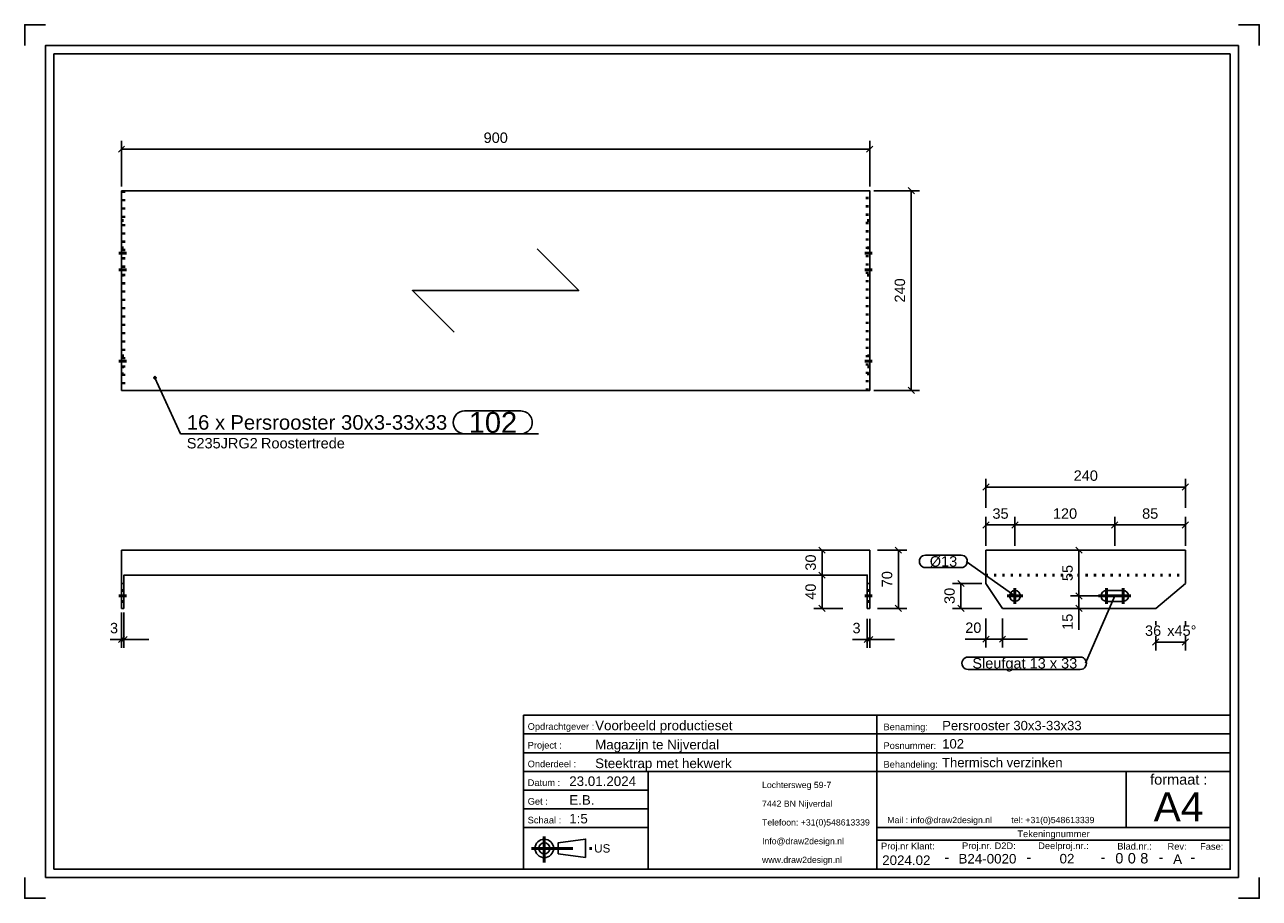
# Model space of a CAD drawing. Header units: millimetres. Extents: x -159 to 138, y -189 to 21.
import ezdxf
from ezdxf.enums import TextEntityAlignment as Align

# ---------------------------------------------------------------- set-up
doc = ezdxf.new("R2010")
doc.units = ezdxf.units.MM
doc.linetypes.add('DOT', pattern=[2, 0.5, -1.5])
doc.linetypes.add('STRICHPUNKT2', pattern=[18.5, 10, -4, 0.5, -4])
doc.layers.get('0').update_dxf_attribs({"linetype": 'CONTINUOUS'})
for name, color, linetype in [('DIM49', 4, 'CONTINUOUS'), ('TXT_ALL', 7, 'CONTINUOUS'), ('TXT_DIM49', 2, 'CONTINUOUS'), ('TXT_YELLOW', 2, 'CONTINUOUS')]:
    doc.layers.add(name, color=color, linetype=linetype)
doc.layers.add('LE_ALL', color=7, linetype='CONTINUOUS', lineweight=50)
doc.styles.add('ARIAL', font='arial.ttf')

# ---------------------------------------------------------------- blocks, each defined once
blk = doc.blocks.new('TFIELD_00005', base_point=(18.41, -179.51))
at = {"layer": 'TXT_YELLOW', "style": 'ARIAL'}
for s, p in [('Lochtersweg 59-7', (18.41, -161.51)), ('7442 BN Nijverdal', (18.41, -166.01)), ('Telefoon: +31(0)548613339', (18.41, -170.51)), ('Info@draw2design.nl', (18.41, -175.01)), ('www.draw2design.nl', (18.41, -179.51))]:
    blk.add_text(s, height=1.5, dxfattribs=at).set_placement(p, align=Align.MIDDLE_LEFT)
blk = doc.blocks.new('FLEX_00004', base_point=(31.22, -181.76))
blk.add_blockref('TFIELD_00005', (18.41, -179.51))
blk = doc.blocks.new('D2D_00003', base_point=(-8.72, -179.9))
blk.add_blockref('FLEX_00004', (31.22, -181.76))
blk = doc.blocks.new('TFIELD_00007', base_point=(112.62, -166.76))
at = {"layer": 'TXT_YELLOW', "style": 'ARIAL'}
blk.add_text('A4', height=7, dxfattribs=at).set_placement((112.62, -166.76), align=Align.MIDDLE_LEFT)
blk = doc.blocks.new('FLEX_00006', base_point=(118.53, -171.76))
blk.add_blockref('TFIELD_00007', (112.62, -166.76))
blk = doc.blocks.new('TFIELD_00010', base_point=(48.54, -169.94))
at = {"layer": 'TXT_YELLOW', "style": 'ARIAL'}
blk.add_text('Mail : info@draw2design.nl        tel: +31(0)548613339', height=1.5, dxfattribs=at).set_placement((48.54, -169.94), align=Align.MIDDLE_LEFT)
blk = doc.blocks.new('FLEX_00009', base_point=(48.54, -171.19))
blk.add_blockref('TFIELD_00010', (48.54, -169.94))
blk = doc.blocks.new('DRAW2DESIGNLOGO_00008', base_point=(48.46, -168.27))
blk.add_blockref('FLEX_00009', (48.54, -171.19))
blk = doc.blocks.new('TFIELD_00014', base_point=(-21.97, -176.76))
at = {"layer": 'TXT_YELLOW', "style": 'ARIAL'}
blk.add_text('US', height=2, dxfattribs=at).set_placement((-21.97, -176.76), align=Align.MIDDLE_LEFT)
blk = doc.blocks.new('FLEX_00013', base_point=(-21.97, -176.76))
blk.add_blockref('TFIELD_00014', (-21.97, -176.76))
blk = doc.blocks.new('US_00012', base_point=(-32.63, -176.76))
blk.add_line((-30.61, -178.09), (-24.05, -178.98))
blk.add_lwpolyline([(-30.61, -178.09), (-30.61, -175.42), (-24.05, -174.54), (-24.05, -178.98)])
for radius in [2.22, 1.33]:
    blk.add_circle((-33.97, -176.76), radius)
at = {"layer": 'LE_ALL', "color": 1, "linetype": 'STRICHPUNKT2'}
for p, q in [((-33.97, -173.94), (-33.97, -180.16)), ((-37.07, -176.76), (-22.2, -176.76))]:
    blk.add_line(p, q, dxfattribs=at)
blk.add_blockref('FLEX_00013', (-21.97, -176.76))
blk = doc.blocks.new('SCHRIFE_00016', base_point=(-27.97, -161.76))
for p, q in [((-38.97, -144.76), (46.03, -144.76)), ((46.03, -144.76), (131.03, -144.76)), ((46.03, -181.76), (46.03, -144.76)), ((131.03, -144.76), (131.03, -181.76)), ((-38.97, -149.26), (46.03, -149.26)), ((46.03, -149.26), (131.03, -149.26)), ((-38.97, -153.76), (46.03, -153.76)), ((46.03, -153.76), (131.03, -153.76)), ((-38.97, -158.26), (131.03, -158.26)), ((-8.97, -158.26), (-8.97, -181.76)), ((106.03, -158.26), (106.03, -171.76)), ((-8.97, -162.76), (-38.97, -162.76)), ((-8.97, -167.26), (-38.97, -167.26)), ((-8.97, -171.76), (-38.97, -171.76)), ((131.03, -171.76), (46.03, -171.76)), ((131.03, -174.76), (46.03, -174.76))]:
    blk.add_line(p, q)
blk.add_lwpolyline([(131.03, -181.76), (-38.97, -181.76), (-38.97, -144.76)])
at = {"layer": 'TXT_YELLOW', "style": 'ARIAL'}
for s, height, p in [('Voorbeeld productieset', 2.3, (-21.74, -148.36)), ('Persrooster 30x3-33x33', 2.25, (61.75, -148.36)), ('Magazijn te Nijverdal', 2.3, (-21.74, -152.96)), ('102', 2.25, (61.75, -152.75)), ('Steektrap met hekwerk', 2.3, (-21.74, -157.46)), ('Thermisch verzinken', 2.25, (61.71, -157.25)), ('23.01.2024', 2.3, (-27.97, -161.76)), ('E.B.', 2.3, (-27.97, -166.26)), ('1:5', 2.3, (-27.97, -170.76))]:
    blk.add_text(s, height=height, dxfattribs=at).set_placement(p)
for s, height, p in [('B24-0020', 2.3, (72.63, -180.4)), ('02', 2.3, (91.77, -180.38)), ('A', 2.3, (118.38, -180.49)), ('2024.02', 2.3, (53.12, -180.76)), ('-', 2.5, (62.86, -180.1)), ('-', 2.5, (82.6, -180.1)), ('-', 2.5, (100.43, -180.1)), ('-', 2.5, (114.37, -180.1)), ('-', 2.5, (122.03, -180.1))]:
    blk.add_text(s, height=height, dxfattribs=at).set_placement(p, align=Align.CENTER)
blk = doc.blocks.new('TFIELD_00020', base_point=(109.39, -179.13))
at = {"layer": 'TXT_ALL', "style": 'ARIAL'}
blk.add_text('8', height=2.5, dxfattribs=at).set_placement((109.39, -179.13), align=Align.MIDDLE_LEFT)
blk = doc.blocks.new('8_00019')
blk.add_blockref('TFIELD_00020', (109.39, -179.13))
blk = doc.blocks.new('TELLER1_00018')
blk.add_blockref('8_00019', (0, 0))
blk = doc.blocks.new('TFIELD_00023', base_point=(106.39, -179.13))
at = {"layer": 'TXT_ALL', "style": 'ARIAL'}
blk.add_text('0', height=2.5, dxfattribs=at).set_placement((106.39, -179.13), align=Align.MIDDLE_LEFT)
blk = doc.blocks.new('0_00022')
blk.add_blockref('TFIELD_00023', (106.39, -179.13))
blk = doc.blocks.new('TELLER2_00021')
blk.add_blockref('0_00022', (0, 0))
blk = doc.blocks.new('TFIELD_00026', base_point=(103.39, -179.13))
at = {"layer": 'TXT_ALL', "style": 'ARIAL'}
blk.add_text('0', height=2.5, dxfattribs=at).set_placement((103.39, -179.13), align=Align.MIDDLE_LEFT)
blk = doc.blocks.new('0_00025')
blk.add_blockref('TFIELD_00026', (103.39, -179.13))
blk = doc.blocks.new('TELLER3_00024')
blk.add_blockref('0_00025', (0, 0))
blk = doc.blocks.new('NL_00027', base_point=(-37.97, -148.26))
at = {"layer": 'TXT_ALL', "color": 1, "style": 'ARIAL'}
blk.add_text('Tekeningnummer', height=1.6, dxfattribs=at).set_placement((88.53, -173.26), align=Align.MIDDLE_CENTER)
at = {"layer": 'TXT_YELLOW', "style": 'ARIAL'}
for s, p in [('Opdrachtgever :', (-37.97, -148.26)), ('Benaming:', (47.63, -148.36)), ('Project :', (-37.97, -152.76)), ('Posnummer:', (47.63, -152.86)), ('Onderdeel :', (-37.97, -157.26)), ('Behandeling:', (47.63, -157.36)), ('Datum :', (-37.97, -161.76)), ('Get :', (-37.97, -166.26)), ('Schaal :', (-37.97, -170.76)), ('Deelproj.nr.:', (84.84, -176.93)), ('Proj.nr Klant:', (47.03, -177)), ('Proj.nr. D2D:', (66.52, -176.93)), ('Blad.nr.:', (103.87, -177.04)), ('Rev:', (115.95, -177.09)), ('Fase:', (123.79, -177.09))]:
    blk.add_text(s, height=1.6, dxfattribs=at).set_placement(p)
blk.add_text('formaat :', height=2.5, dxfattribs=at).set_placement((118.66, -161.44), align=Align.CENTER)
blk = doc.blocks.new('SCHRIFE_00015')
for name, p in [('SCHRIFE_00016', (-27.97, -161.76)), ('NL_00027', (-37.97, -148.26)), ('TELLER3_00024', (0, 0)), ('TELLER2_00021', (0, 0)), ('TELLER1_00018', (0, 0))]:
    blk.add_blockref(name, p)
blk = doc.blocks.new('DINA4Q_00002', base_point=(131.03, 14.24))
for p, q in [((133.03, 16.24), (133.03, -183.76)), ((-151.97, -181.76), (-151.97, 14.24)), ((-151.97, 14.24), (131.03, 14.24)), ((-153.97, -183.76), (133.03, -183.76))]:
    blk.add_line(p, q)
for points in [[(-158.97, 16.24), (-158.97, 21.24), (-153.97, 21.24)], [(133.03, 21.24), (138.03, 21.24), (138.03, 16.24)], [(-153.97, -183.76), (-153.97, 16.24), (133.03, 16.24)], [(131.03, 14.24), (131.03, -181.76), (-151.97, -181.76)], [(-158.97, -183.76), (-158.97, -188.76), (-153.97, -188.76)], [(133.03, -188.76), (138.03, -188.76), (138.03, -183.76)]]:
    blk.add_lwpolyline(points)
for name, p in [('SCHRIFE_00015', (0, 0)), ('D2D_00003', (-8.72, -179.9)), ('FLEX_00006', (118.53, -171.76)), ('DRAW2DESIGNLOGO_00008', (48.46, -168.27)), ('US_00012', (-32.63, -176.76))]:
    blk.add_blockref(name, p)
blk = doc.blocks.new('_ZBL0020_00001')
blk.add_blockref('DINA4Q_00002', (131.03, 14.24))
blk = doc.blocks.new('_D1', base_point=(-48.57, -7.17))
at = {"layer": 'DIM49', "color": 1}
for p, q in [((-134.94, -7.92), (-136.44, -9.42)), ((-135.69, -17.67), (-135.69, -6.67)), ((-135.69, -8.67), (44.31, -8.67)), ((43.56, -9.42), (45.06, -7.92)), ((44.31, -17.67), (44.31, -6.67))]:
    blk.add_line(p, q, dxfattribs=at)
at = {"layer": 'TXT_DIM49', "style": 'ARIAL'}
blk.add_text('900', height=2.5, dxfattribs=at).set_placement((-48.57, -7.17))
blk = doc.blocks.new('_D2', base_point=(52.81, -45.55))
at = {"layer": 'DIM49', "color": 1}
for p, q in [((45.31, -18.67), (56.31, -18.67)), ((55.06, -19.42), (53.56, -17.92)), ((54.31, -66.67), (54.31, -18.67)), ((45.31, -66.67), (56.31, -66.67)), ((53.56, -65.92), (55.06, -67.42))]:
    blk.add_line(p, q, dxfattribs=at)
at = {"layer": 'TXT_DIM49', "style": 'ARIAL'}
blk.add_text('240', height=2.5, rotation=90.0002, dxfattribs=at).set_placement((52.81, -45.55))
blk = doc.blocks.new('SHAPE_00060', base_point=(-127.63, -63.62))
at = {"layer": 'DIM49', "color": 3}
for p, q in [((-127.89, -63.58), (-127.37, -63.58)), ((-127.84, -63.78), (-127.43, -63.78)), ((-127.52, -63.38), (-127.74, -63.38)), ((-127.63, -63.62), (-121.48, -77.11)), ((-53.15, -71.61), (-39.63, -71.61)), ((-121.48, -77.11), (-35.38, -77.11)), ((-39.63, -77.11), (-53.15, -77.11))]:
    blk.add_line(p, q, dxfattribs=at)
blk.add_lwpolyline([(-127.8, -63.42), (-127.85, -63.47), (-127.88, -63.53), (-127.89, -63.59), (-127.89, -63.66), (-127.87, -63.73), (-127.83, -63.79), (-127.78, -63.83), (-127.72, -63.87), (-127.66, -63.88), (-127.59, -63.88), (-127.52, -63.86), (-127.46, -63.82), (-127.42, -63.77), (-127.38, -63.71), (-127.37, -63.64), (-127.37, -63.58), (-127.39, -63.51), (-127.43, -63.45), (-127.48, -63.41), (-127.54, -63.37), (-127.61, -63.36), (-127.67, -63.36), (-127.74, -63.38)], close=True, dxfattribs=at)
for centre, start_param, end_param in [((-53.15, -74.36), 3.141593, 6.283185), ((-39.63, -74.36), 0, 3.141593)]:
    blk.add_ellipse(centre, major_axis=(0, -2.75), ratio=1, start_param=start_param, end_param=end_param, dxfattribs=at)
at = {"layer": 'TXT_DIM49', "style": 'ARIAL'}
for s, height, p in [('16 x', 3.5, (-119.98, -74.36)), ('Persrooster 30x3-33x33', 3.5, (-109.5, -74.36)), ('102', 5, (-52.15, -74.36)), ('S235JRG2', 2.5, (-119.98, -79.36)), ('Roostertrede', 2.5, (-102.13, -79.36))]:
    blk.add_text(s, height=height, dxfattribs=at).set_placement(p, align=Align.MIDDLE_LEFT)
blk = doc.blocks.new('Persrooster 30x3-33x33_00034', base_point=(-135.09, -18.67))
for p in [(-135.69, -18.67), (44.31, -66.67)]:
    blk.add_line(p, (-135.69, -66.67))
for points in [[(44.31, -66.67), (44.31, -18.67), (-135.69, -18.67)], [(-35.69, -32.67), (-25.69, -42.67), (-65.69, -42.67), (-55.69, -52.67)]]:
    blk.add_lwpolyline(points)
at = {"layer": 'LE_ALL', "color": 3, "linetype": 'DOT'}
for p, q in [((-135.09, -18.67), (-135.09, -66.67)), ((43.71, -66.67), (43.71, -18.67)), ((-135.69, -25.82), (-135.09, -25.82)), ((43.71, -25.82), (44.31, -25.82)), ((-135.69, -32.37), (-135.09, -32.37)), ((43.71, -32.37), (44.31, -32.37)), ((-135.69, -33.67), (-135.09, -33.67)), ((43.71, -33.67), (44.31, -33.67)), ((-135.69, -37.67), (-135.09, -37.67)), ((43.71, -37.67), (44.31, -37.67)), ((-135.69, -38.97), (-135.09, -38.97)), ((43.71, -38.97), (44.31, -38.97)), ((-135.09, -58.37), (-135.69, -58.37)), ((44.31, -58.37), (43.71, -58.37)), ((-135.09, -60.97), (-135.69, -60.97)), ((44.31, -60.97), (43.71, -60.97)), ((-135.69, -62.67), (-135.09, -62.67)), ((43.71, -62.67), (44.31, -62.67))]:
    blk.add_line(p, q, dxfattribs=at)
for name, p in [('_D1', (-48.57, -7.17)), ('_D2', (52.81, -45.55)), ('SHAPE_00060', (-127.63, -63.62))]:
    blk.add_blockref(name, p)
blk = doc.blocks.new('_00036', base_point=(44.91, -59.67))
at = {"layer": 'LE_ALL', "color": 1, "linetype": 'STRICHPUNKT2'}
for p, q in [((-134.49, -33.67), (-136.29, -33.67)), ((44.91, -33.67), (43.11, -33.67)), ((-134.49, -37.67), (-136.29, -37.67)), ((44.91, -37.67), (43.11, -37.67)), ((-134.49, -59.67), (-136.29, -59.67)), ((44.91, -59.67), (43.11, -59.67))]:
    blk.add_line(p, q, dxfattribs=at)
blk = doc.blocks.new('_00035')
blk.add_blockref('_00036', (44.91, -59.67))
blk = doc.blocks.new('Persrooster 30x3-33x33_00033')
for name, p in [('Persrooster 30x3-33x33_00034', (-135.09, -18.67)), ('_00035', (0, 0))]:
    blk.add_blockref(name, p)
blk = doc.blocks.new('Treden_00032')
blk.add_blockref('Persrooster 30x3-33x33_00033', (0, 0))
blk = doc.blocks.new('Smits Agro_00031')
blk.add_blockref('Treden_00032', (0, 0))
blk = doc.blocks.new('Nijverdal_00030')
blk.add_blockref('Smits Agro_00031', (0, 0))
blk = doc.blocks.new('_A3D0038_00029')
blk.add_blockref('Nijverdal_00030', (0, 0))
blk = doc.blocks.new('_ANS0038_00028')
blk.add_blockref('_A3D0038_00029', (0, 0))
blk = doc.blocks.new('_D3', base_point=(49.72, -114))
at = {"layer": 'DIM49', "color": 1}
for p, q in [((46.22, -105.08), (53.22, -105.08)), ((51.97, -105.83), (50.47, -104.33)), ((51.22, -105.08), (51.22, -119.08)), ((50.47, -118.33), (51.97, -119.83)), ((46.22, -119.08), (53.22, -119.08))]:
    blk.add_line(p, q, dxfattribs=at)
at = {"layer": 'TXT_DIM49', "style": 'ARIAL'}
blk.add_text('70', height=2.5, rotation=90.0002, dxfattribs=at).set_placement((49.72, -114))
blk = doc.blocks.new('_D4', base_point=(31.35, -110))
at = {"layer": 'DIM49', "color": 1}
for p, q in [((33.6, -105.83), (32.1, -104.33)), ((32.85, -105.08), (32.85, -111.08)), ((33.04, -111.08), (30.85, -111.08)), ((32.1, -110.33), (33.6, -111.83))]:
    blk.add_line(p, q, dxfattribs=at)
at = {"layer": 'TXT_DIM49', "style": 'ARIAL'}
blk.add_text('30', height=2.5, rotation=90.0002, dxfattribs=at).set_placement((31.35, -110))
blk = doc.blocks.new('_D5', base_point=(31.35, -117))
at = {"layer": 'DIM49', "color": 1}
for p, q in [((33.04, -111.08), (30.85, -111.08)), ((33.6, -111.83), (32.1, -110.33)), ((32.85, -111.08), (32.85, -119.08)), ((32.1, -118.33), (33.6, -119.83)), ((37.85, -119.08), (30.85, -119.08))]:
    blk.add_line(p, q, dxfattribs=at)
at = {"layer": 'TXT_DIM49', "style": 'ARIAL'}
blk.add_text('40', height=2.5, rotation=90.0002, dxfattribs=at).set_placement((31.35, -117))
blk = doc.blocks.new('_D6', base_point=(40.17, -125.04))
at = {"layer": 'DIM49', "color": 1}
for p, q in [((43.71, -121.54), (43.71, -128.54)), ((44.31, -121.54), (44.31, -128.54)), ((40.17, -126.54), (50.31, -126.54)), ((42.96, -127.29), (44.46, -125.79)), ((45.06, -125.79), (43.56, -127.29))]:
    blk.add_line(p, q, dxfattribs=at)
at = {"layer": 'TXT_DIM49', "style": 'ARIAL'}
blk.add_text('3', height=2.5, dxfattribs=at).set_placement((40.17, -125.04))
blk = doc.blocks.new('_D7', base_point=(-138.44, -125.04))
at = {"layer": 'DIM49', "color": 1}
for p, q in [((-135.69, -120.08), (-135.69, -128.54)), ((-135.09, -120.08), (-135.09, -128.54)), ((-138.44, -126.54), (-129.09, -126.54)), ((-136.44, -127.29), (-134.94, -125.79)), ((-134.34, -125.79), (-135.84, -127.29))]:
    blk.add_line(p, q, dxfattribs=at)
at = {"layer": 'TXT_DIM49', "style": 'ARIAL'}
blk.add_text('3', height=2.5, dxfattribs=at).set_placement((-138.44, -125.04))
blk = doc.blocks.new('Persrooster 30x3-33x33_00043', base_point=(43.71, -117.38))
for p, q in [((-65.69, -105.08), (-55.69, -105.08)), ((-25.69, -105.08), (-55.69, -105.08)), ((-135.69, -119.08), (-135.69, -113.08)), ((-135.09, -113.08), (-135.09, -119.08)), ((43.71, -119.08), (43.71, -113.08)), ((44.31, -113.08), (44.31, -119.08)), ((-135.69, -119.08), (-135.09, -119.08)), ((43.71, -119.08), (44.31, -119.08))]:
    blk.add_line(p, q)
blk.add_lwpolyline([(-135.69, -105.08), (-135.69, -113.08), (-135.09, -113.08), (-135.09, -111.08), (43.71, -111.08), (43.71, -113.08), (44.31, -113.08), (44.31, -105.08)], close=True)
at = {"layer": 'LE_ALL', "color": 3, "linetype": 'DOT'}
for p, q in [((-135.69, -114.78), (-135.09, -114.78)), ((-135.09, -114.78), (-135.69, -114.78)), ((43.71, -114.78), (44.31, -114.78)), ((44.31, -114.78), (43.71, -114.78)), ((-135.69, -117.38), (-135.09, -117.38)), ((-135.09, -117.38), (-135.69, -117.38)), ((43.71, -117.38), (44.31, -117.38)), ((44.31, -117.38), (43.71, -117.38))]:
    blk.add_line(p, q, dxfattribs=at)
for name, p in [('_D4', (31.35, -110)), ('_D3', (49.72, -114)), ('_D5', (31.35, -117)), ('_D7', (-138.44, -125.04)), ('_D6', (40.17, -125.04))]:
    blk.add_blockref(name, p)
blk = doc.blocks.new('_00045', base_point=(44.91, -116.08))
at = {"layer": 'LE_ALL', "color": 1, "linetype": 'STRICHPUNKT2'}
for p, q in [((-134.49, -116.08), (-136.29, -116.08)), ((-134.49, -116.08), (-136.29, -116.08)), ((-134.49, -116.08), (-136.29, -116.08)), ((44.91, -116.08), (43.11, -116.08)), ((44.91, -116.08), (43.11, -116.08)), ((44.91, -116.08), (43.11, -116.08))]:
    blk.add_line(p, q, dxfattribs=at)
blk = doc.blocks.new('_00044')
blk.add_blockref('_00045', (44.91, -116.08))
blk = doc.blocks.new('Persrooster 30x3-33x33_00042')
for name, p in [('Persrooster 30x3-33x33_00043', (43.71, -117.38)), ('_00044', (0, 0))]:
    blk.add_blockref(name, p)
blk = doc.blocks.new('Treden_00041')
blk.add_blockref('Persrooster 30x3-33x33_00042', (0, 0))
blk = doc.blocks.new('Smits Agro_00040')
blk.add_blockref('Treden_00041', (0, 0))
blk = doc.blocks.new('Nijverdal_00039')
blk.add_blockref('Smits Agro_00040', (0, 0))
blk = doc.blocks.new('_A3D0040_00038')
blk.add_blockref('Nijverdal_00039', (0, 0))
blk = doc.blocks.new('_ANS0040_00037')
blk.add_blockref('_A3D0040_00038', (0, 0))
blk = doc.blocks.new('_D8', base_point=(73.84, -97.52))
at = {"layer": 'DIM49', "color": 1}
for p, q in [((72.26, -104.02), (72.26, -97.02)), ((79.26, -104.02), (79.26, -97.02)), ((73.01, -98.27), (71.51, -99.77)), ((72.26, -99.02), (79.26, -99.02)), ((78.51, -99.77), (80.01, -98.27))]:
    blk.add_line(p, q, dxfattribs=at)
at = {"layer": 'TXT_DIM49', "style": 'ARIAL'}
blk.add_text('35', height=2.5, dxfattribs=at).set_placement((73.84, -97.52))
blk = doc.blocks.new('_D9', base_point=(88.38, -97.52))
at = {"layer": 'DIM49', "color": 1}
for p, q in [((79.26, -104.02), (79.26, -97.02)), ((103.26, -104.02), (103.26, -97.02)), ((80.01, -98.27), (78.51, -99.77)), ((79.26, -99.02), (103.26, -99.02)), ((102.51, -99.77), (104.01, -98.27))]:
    blk.add_line(p, q, dxfattribs=at)
at = {"layer": 'TXT_DIM49', "style": 'ARIAL'}
blk.add_text('120', height=2.5, dxfattribs=at).set_placement((88.38, -97.52))
blk = doc.blocks.new('_D10', base_point=(109.84, -97.52))
at = {"layer": 'DIM49', "color": 1}
for p, q in [((103.26, -104.02), (103.26, -97.02)), ((120.26, -104.02), (120.26, -97.02)), ((104.01, -98.27), (102.51, -99.77)), ((103.26, -99.02), (120.26, -99.02)), ((119.51, -99.77), (121.01, -98.27))]:
    blk.add_line(p, q, dxfattribs=at)
at = {"layer": 'TXT_DIM49', "style": 'ARIAL'}
blk.add_text('85', height=2.5, dxfattribs=at).set_placement((109.84, -97.52))
blk = doc.blocks.new('_D11', base_point=(93.38, -88.4))
at = {"layer": 'DIM49', "color": 1}
for p, q in [((72.26, -94.9), (72.26, -87.9)), ((120.26, -94.9), (120.26, -87.9)), ((73.01, -89.15), (71.51, -90.65)), ((72.26, -89.9), (120.26, -89.9)), ((119.51, -90.65), (121.01, -89.15))]:
    blk.add_line(p, q, dxfattribs=at)
at = {"layer": 'TXT_DIM49', "style": 'ARIAL'}
blk.add_text('240', height=2.5, dxfattribs=at).set_placement((93.38, -88.4))
blk = doc.blocks.new('_D12', base_point=(93.15, -124.23))
at = {"layer": 'DIM49', "color": 1}
for p, q in [((94.65, -124.23), (94.65, -110.08)), ((93.9, -115.33), (95.4, -116.83)), ((99.65, -116.08), (92.65, -116.08)), ((95.4, -119.83), (93.9, -118.33)), ((94.69, -119.08), (92.65, -119.08))]:
    blk.add_line(p, q, dxfattribs=at)
at = {"layer": 'TXT_DIM49', "style": 'ARIAL'}
blk.add_text('15', height=2.5, rotation=90.0002, dxfattribs=at).set_placement((93.15, -124.23))
blk = doc.blocks.new('_D13', base_point=(93.15, -112.5))
at = {"layer": 'DIM49', "color": 1}
for p, q in [((93.77, -105.08), (96.65, -105.08)), ((95.4, -105.83), (93.9, -104.33)), ((94.65, -116.08), (94.65, -105.08)), ((93.9, -115.33), (95.4, -116.83)), ((99.65, -116.08), (92.65, -116.08))]:
    blk.add_line(p, q, dxfattribs=at)
at = {"layer": 'TXT_DIM49', "style": 'ARIAL'}
blk.add_text('55', height=2.5, rotation=90.0002, dxfattribs=at).set_placement((93.15, -112.5))
blk = doc.blocks.new('_D14', base_point=(67.29, -124.96))
at = {"layer": 'DIM49', "color": 1}
for p, q in [((72.26, -121.46), (72.26, -128.46)), ((76.26, -121.46), (76.26, -128.46)), ((67.29, -126.46), (82.26, -126.46)), ((71.51, -127.21), (73.01, -125.71)), ((77.01, -125.71), (75.51, -127.21))]:
    blk.add_line(p, q, dxfattribs=at)
at = {"layer": 'TXT_DIM49', "style": 'ARIAL'}
blk.add_text('20', height=2.5, dxfattribs=at).set_placement((67.29, -124.96))
blk = doc.blocks.new('_D15', base_point=(64.76, -118))
at = {"layer": 'DIM49', "color": 1}
for p, q in [((67.01, -113.83), (65.51, -112.33)), ((71.26, -113.08), (64.26, -113.08)), ((66.26, -119.08), (66.26, -113.08)), ((65.51, -118.33), (67.01, -119.83)), ((71.26, -119.08), (64.26, -119.08))]:
    blk.add_line(p, q, dxfattribs=at)
at = {"layer": 'TXT_DIM49', "style": 'ARIAL'}
blk.add_text('30', height=2.5, rotation=90.0002, dxfattribs=at).set_placement((64.76, -118))
blk = doc.blocks.new('_D16', base_point=(110.54, -125.67))
at = {"layer": 'DIM49', "color": 1}
for p, q in [((113.11, -122.17), (113.11, -123.07)), ((120.26, -122.17), (120.26, -123.07)), ((113.86, -126.42), (112.36, -127.92)), ((113.11, -125.77), (113.11, -129.17)), ((120.26, -127.17), (113.11, -127.17)), ((119.51, -127.92), (121.01, -126.42)), ((120.26, -125.77), (120.26, -129.17))]:
    blk.add_line(p, q, dxfattribs=at)
at = {"layer": 'TXT_DIM49', "style": 'ARIAL'}
for s, p in [('36', (110.54, -125.67)), ('x45°', (115.88, -125.67))]:
    blk.add_text(s, height=2.5, dxfattribs=at).set_placement(p)
blk = doc.blocks.new('SHAPE_00079', base_point=(103.26, -116.08))
at = {"layer": 'DIM49', "color": 3}
for p, q in [((103.26, -116.08), (96.2, -132.26)), ((68, -130.76), (94.95, -130.76)), ((94.95, -133.76), (68, -133.76))]:
    blk.add_line(p, q, dxfattribs=at)
for centre, start_param, end_param in [((68, -132.26), 1.570796, 4.712389), ((94.95, -132.26), 4.712389, 7.853982)]:
    blk.add_ellipse(centre, major_axis=(1.5, 0), ratio=1, start_param=start_param, end_param=end_param, dxfattribs=at)
at = {"layer": 'TXT_DIM49', "style": 'ARIAL'}
blk.add_text('Sleufgat 13 x 33', height=2.5, dxfattribs=at).set_placement((69, -132.26), align=Align.MIDDLE_LEFT)
blk = doc.blocks.new('SHAPE_00080', base_point=(79.26, -116.08))
at = {"layer": 'DIM49', "color": 3}
for p, q in [((57.76, -106.27), (66.29, -106.27)), ((66.29, -109.27), (57.76, -109.27)), ((79.26, -116.08), (67.54, -107.77))]:
    blk.add_line(p, q, dxfattribs=at)
for centre, start_param, end_param in [((57.76, -107.77), 1.570796, 4.712389), ((66.29, -107.77), 4.712389, 7.853982)]:
    blk.add_ellipse(centre, major_axis=(1.5, 0), ratio=1, start_param=start_param, end_param=end_param, dxfattribs=at)
at = {"layer": 'TXT_DIM49', "style": 'ARIAL'}
blk.add_text('Ø13', height=2.5, dxfattribs=at).set_placement((58.76, -107.77), align=Align.MIDDLE_LEFT)
blk = doc.blocks.new('Persrooster 30x3-33x33_00052', base_point=(72.26, -111.08))
for p, q in [((72.26, -105.08), (120.26, -105.08)), ((72.26, -113.08), (72.26, -105.08)), ((120.26, -105.08), (120.26, -113.08)), ((72.26, -113.08), (76.26, -119.08))]:
    blk.add_line(p, q)
for points in [[(106.26, -105.08), (96.26, -105.08), (86.26, -105.08)], [(76.26, -119.08), (113.11, -119.08), (120.26, -113.08)]]:
    blk.add_lwpolyline(points)
blk.add_lwpolyline([(101.26, -117.38, -1), (101.26, -114.78), (105.26, -114.78, -1), (105.26, -117.38)], format="xyb", close=True)
blk.add_circle((79.26, -116.08), 1.3)
at = {"layer": 'LE_ALL', "color": 3, "linetype": 'DOT'}
blk.add_line((72.26, -111.08), (120.26, -111.08), dxfattribs=at)
for name, p in [('_D11', (93.38, -88.4)), ('_D8', (73.84, -97.52)), ('_D9', (88.38, -97.52)), ('_D10', (109.84, -97.52)), ('SHAPE_00080', (79.26, -116.08)), ('_D13', (93.15, -112.5)), ('_D15', (64.76, -118)), ('_D12', (93.15, -124.23)), ('SHAPE_00079', (103.26, -116.08)), ('_D14', (67.29, -124.96)), ('_D16', (110.54, -125.67))]:
    blk.add_blockref(name, p)
blk = doc.blocks.new('_00054', base_point=(79.26, -116.08))
at = {"layer": 'LE_ALL', "color": 1, "linetype": 'STRICHPUNKT2'}
for p, q in [((79.26, -116.08), (79.26, -114.18)), ((79.26, -116.08), (79.26, -114.18)), ((79.26, -116.08), (79.26, -114.18)), ((79.26, -116.08), (79.26, -114.18)), ((101.26, -117.98), (101.26, -114.18)), ((101.26, -117.98), (101.26, -114.18)), ((101.26, -117.98), (101.26, -114.18)), ((101.26, -117.98), (101.26, -114.18)), ((105.26, -117.98), (105.26, -114.18)), ((105.26, -117.98), (105.26, -114.18)), ((105.26, -117.98), (105.26, -114.18)), ((105.26, -117.98), (105.26, -114.18)), ((79.26, -116.08), (77.36, -116.08)), ((79.26, -116.08), (77.36, -116.08)), ((79.26, -116.08), (77.36, -116.08)), ((79.26, -116.08), (77.36, -116.08)), ((79.26, -116.08), (81.16, -116.08)), ((79.26, -116.08), (79.26, -117.98)), ((79.26, -116.08), (81.16, -116.08)), ((79.26, -116.08), (79.26, -117.98)), ((79.26, -116.08), (81.16, -116.08)), ((79.26, -116.08), (79.26, -117.98)), ((79.26, -116.08), (81.16, -116.08)), ((79.26, -116.08), (79.26, -117.98)), ((99.36, -116.08), (107.16, -116.08)), ((99.36, -116.08), (107.16, -116.08)), ((99.36, -116.08), (107.16, -116.08)), ((99.36, -116.08), (107.16, -116.08))]:
    blk.add_line(p, q, dxfattribs=at)
blk = doc.blocks.new('_00053')
blk.add_blockref('_00054', (79.26, -116.08))
blk = doc.blocks.new('Persrooster 30x3-33x33_00051')
for name, p in [('Persrooster 30x3-33x33_00052', (72.26, -111.08)), ('_00053', (0, 0))]:
    blk.add_blockref(name, p)
blk = doc.blocks.new('Treden_00050')
blk.add_blockref('Persrooster 30x3-33x33_00051', (0, 0))
blk = doc.blocks.new('Smits Agro_00049')
blk.add_blockref('Treden_00050', (0, 0))
blk = doc.blocks.new('Nijverdal_00048')
blk.add_blockref('Smits Agro_00049', (0, 0))
blk = doc.blocks.new('_A3D0041_00047')
blk.add_blockref('Nijverdal_00048', (0, 0))
blk = doc.blocks.new('_ANS0041_00046')
blk.add_blockref('_A3D0041_00047', (0, 0))

msp = doc.modelspace()

# ---------------------------------------------------------------- block references
for name in ['_ZBL0020_00001', '_ANS0038_00028', '_ANS0041_00046', '_ANS0040_00037']:
    msp.add_blockref(name, (0, 0))

doc.saveas('drawing.dxf')
